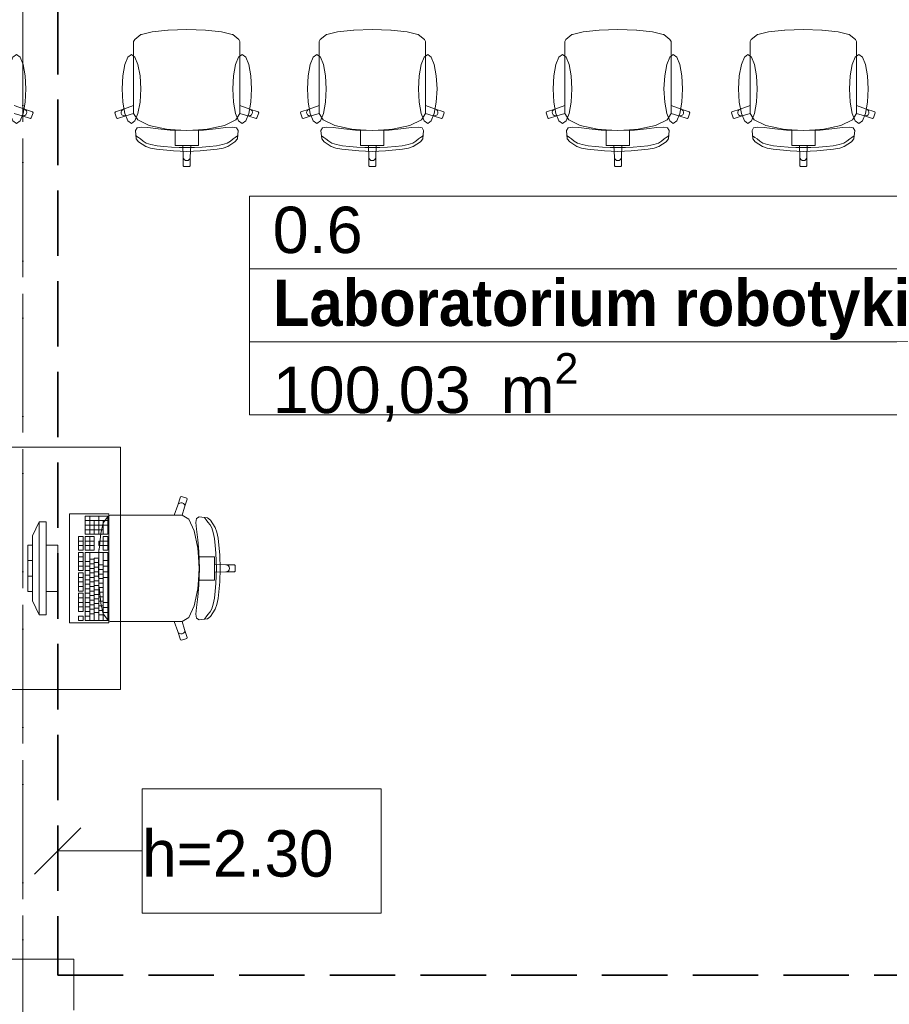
# Model space of a CAD drawing. Header units: millimetres. Extents: x -34676 to 172266, y 39940 to 476087.
# Tile 105 of 256: x 28844 to 32595, y 284548 to 288794. Entities that reach past the tile are written whole.
import ezdxf

# ---------------------------------------------------------------- set-up
doc = ezdxf.new("R2010")
doc.units = ezdxf.units.MM
doc.header["$MEASUREMENT"] = 0
doc.linetypes.add('Krawędzie ukryte', pattern=[3.912222, 2.822222, -1.09])
doc.linetypes.add('Kropki i Kreski', pattern=[6.702778, 3.527778, -1.763889, 0, -1.411111])
for name, color, linetype in [('#podkład', 252, 'Continuous'), ('- strefy pomieszczeń', 7, 'Continuous'), ('Konstrukcja - Belki', 7, 'Continuous'), ('Konstrukcja - Siatka mod', 7, 'Continuous'), ('Konstrukcja - Słupy', 7, 'Continuous'), ('Opisy - Etykiety', 7, 'Continuous'), ('Wnętrze - Umeblowanie', 7, 'Continuous')]:
    doc.layers.add(name, color=color, linetype=linetype)
doc.styles.add('STYL_AUTOMATYCZNY_1', font='arial.ttf')
doc.styles.add('STYL_AUTOMATYCZNY_2', font='arial.ttf')
doc.styles.add('STYL_AUTOMATYCZNY_5', font='arial.ttf')

# ---------------------------------------------------------------- blocks, each defined once
blk = doc.blocks.new('UHYGFFFF')
at = {"layer": '- strefy pomieszczeń', "color": 252, "linetype": 'Continuous', "lineweight": 13, "ltscale": 100}
for p, q in [((29444.5, 394172.9), (32570.4, 394172.9)), ((29444.5, 393858.7), (29444.5, 394172.9)), ((32570.4, 393858.7), (29444.5, 393858.7)), ((29444.5, 393858.7), (32570.4, 393858.7)), ((29444.5, 393544.4), (29444.5, 393858.7)), ((32570.4, 393544.4), (29444.5, 393544.4)), ((29444.5, 393544.4), (32570.4, 393544.4)), ((29444.5, 393230.1), (29444.5, 393544.4)), ((32570.4, 393230.1), (29444.5, 393230.1))]:
    blk.add_line(p, q, dxfattribs=at)
at = {"layer": 'Konstrukcja - Belki', "color": 252, "linetype": 'Kropki i Kreski', "lineweight": 13, "ltscale": 100}
blk.add_line((28467.6, 395762.6), (28467.6, 388592.6), dxfattribs=at)
at = {"layer": 'Konstrukcja - Belki', "color": 252, "linetype": 'Krawędzie ukryte', "lineweight": 35, "ltscale": 100}
for p, q in [((28617.6, 395762.6), (28617.6, 390812.6)), ((28617.6, 390812.6), (34297.6, 390812.6))]:
    blk.add_line(p, q, dxfattribs=at)
at = {"layer": 'Konstrukcja - Siatka mod', "color": 252, "linetype": 'Kropki i Kreski', "lineweight": 13, "ltscale": 100}
blk.add_line((28467.6, 398868.6), (28467.6, 381903.8), dxfattribs=at)
at = {"layer": 'Konstrukcja - Słupy', "color": 252, "linetype": 'Continuous', "lineweight": 13, "ltscale": 100}
blk.add_line((28467.6, 390742.6), (28467.6, 390962.6), dxfattribs=at)
at = {"layer": 'Konstrukcja - Słupy', "color": 252, "linetype": 'Continuous', "lineweight": 13, "ltscale": 100, "flags": 128}
blk.add_lwpolyline([(28687.6, 390662.6), (28687.6, 390882.6), (28247.6, 390882.6), (28247.6, 390662.6)], dxfattribs=at)
at = {"layer": 'Opisy - Etykiety', "color": 252, "linetype": 'Continuous', "lineweight": 20, "ltscale": 100}
for p, q in [((30013.1, 391617), (28981.7, 391617)), ((28981.7, 391617), (28981.7, 391080.5)), ((30013.1, 391080.5), (30013.1, 391617)), ((28717.6, 391448.8), (28517.6, 391248.8)), ((28617.6, 391348.8), (28981.7, 391348.8)), ((28981.7, 391080.5), (30013.1, 391080.5))]:
    blk.add_line(p, q, dxfattribs=at)
at = {"layer": 'Wnętrze - Umeblowanie', "color": 252, "linetype": 'Continuous', "lineweight": 13, "ltscale": 100}
for p, q in [((29024.3, 394881.1), (28978.4, 394870.4)), ((29093.1, 394888.3), (29024.3, 394881.1)), ((29094.1, 394888.4), (29093.1, 394888.3)), ((29174.2, 394890.8), (29094.1, 394888.4)), ((29174.2, 394890.8), (29254.2, 394888.4)), ((29254.2, 394888.4), (29255.3, 394888.3)), ((29255.3, 394888.3), (29324, 394881.1)), ((29324, 394881.1), (29370, 394870.4)), ((29824.3, 394881.1), (29778.4, 394870.4)), ((29893.1, 394888.3), (29824.3, 394881.1)), ((29894.1, 394888.4), (29893.1, 394888.3)), ((29974.2, 394890.8), (29894.1, 394888.4)), ((29974.2, 394890.8), (30054.2, 394888.4)), ((30054.2, 394888.4), (30055.3, 394888.3)), ((30055.3, 394888.3), (30124, 394881.1)), ((30124, 394881.1), (30170, 394870.4)), ((30883.7, 394881.1), (30837.7, 394870.4)), ((30952.4, 394888.3), (30883.7, 394881.1)), ((30953.5, 394888.4), (30952.4, 394888.3)), ((31033.5, 394890.8), (30953.5, 394888.4)), ((31033.5, 394890.8), (31113.6, 394888.4)), ((31113.6, 394888.4), (31114.6, 394888.3)), ((31114.6, 394888.3), (31183.4, 394881.1)), ((31183.4, 394881.1), (31229.3, 394870.4)), ((31683.7, 394881.1), (31637.7, 394870.4)), ((31752.4, 394888.3), (31683.7, 394881.1)), ((31753.5, 394888.4), (31752.4, 394888.3)), ((31833.5, 394890.8), (31753.5, 394888.4)), ((31833.5, 394890.8), (31913.6, 394888.4)), ((31913.6, 394888.4), (31914.6, 394888.3)), ((31914.6, 394888.3), (31983.4, 394881.1)), ((31983.4, 394881.1), (32029.3, 394870.4)), ((28949.5, 394848.4), (28944.9, 394839.8)), ((28944.9, 394839.8), (28944.9, 394808.7)), ((28976.3, 394869.5), (28949.5, 394848.4)), ((28978.4, 394870.4), (28976.3, 394869.5)), ((29370, 394870.4), (29372.1, 394869.5)), ((29372.1, 394869.5), (29398.9, 394848.4)), ((29398.9, 394848.4), (29403.5, 394839.8)), ((29403.5, 394839.8), (29403.5, 394808.7)), ((29749.5, 394848.4), (29744.9, 394839.8)), ((29744.9, 394839.8), (29744.9, 394808.7)), ((29776.3, 394869.5), (29749.5, 394848.4)), ((29778.4, 394870.4), (29776.3, 394869.5)), ((30170, 394870.4), (30172.1, 394869.5)), ((30172.1, 394869.5), (30198.9, 394848.4)), ((30198.9, 394848.4), (30203.5, 394839.8)), ((30203.5, 394839.8), (30203.5, 394808.7)), ((30808.8, 394848.4), (30804.3, 394839.8)), ((30804.3, 394839.8), (30804.3, 394808.7)), ((30835.6, 394869.5), (30808.8, 394848.4)), ((30837.7, 394870.4), (30835.6, 394869.5)), ((31229.3, 394870.4), (31231.5, 394869.5)), ((31231.5, 394869.5), (31258.3, 394848.4)), ((31258.3, 394848.4), (31262.8, 394839.8)), ((31262.8, 394839.8), (31262.8, 394808.7)), ((31608.8, 394848.4), (31604.3, 394839.8)), ((31604.3, 394839.8), (31604.3, 394808.7)), ((31635.6, 394869.5), (31608.8, 394848.4)), ((31637.7, 394870.4), (31635.6, 394869.5)), ((32029.3, 394870.4), (32031.5, 394869.5)), ((32031.5, 394869.5), (32058.3, 394848.4)), ((32058.3, 394848.4), (32062.8, 394839.8)), ((32062.8, 394839.8), (32062.8, 394808.7)), ((28944.9, 394808.7), (28944.9, 394772.7)), ((29403.5, 394808.7), (29403.5, 394772.7)), ((29744.9, 394808.7), (29744.9, 394772.7)), ((30203.5, 394808.7), (30203.5, 394772.7)), ((30804.3, 394808.7), (30804.3, 394772.7)), ((31262.8, 394808.7), (31262.8, 394772.7)), ((31604.3, 394808.7), (31604.3, 394772.7)), ((32062.8, 394808.7), (32062.8, 394772.7)), ((28944.9, 394772.7), (28944.9, 394563.6)), ((29403.5, 394772.7), (29403.5, 394563.6)), ((29744.9, 394772.7), (29744.9, 394563.6)), ((30203.5, 394772.7), (30203.5, 394563.6)), ((30804.3, 394772.7), (30804.3, 394563.6)), ((31262.8, 394772.7), (31262.8, 394563.6)), ((31604.3, 394772.7), (31604.3, 394563.6)), ((32062.8, 394772.7), (32062.8, 394563.6)), ((28430.3, 394563.6), (28473.7, 394547.9)), ((28473.7, 394547.9), (28478.8, 394545)), ((28473.7, 394547.9), (28509.1, 394536.5)), ((28478.8, 394545), (28482.4, 394540.4)), ((28482.4, 394540.4), (28484, 394534.8)), ((28901.5, 394547.9), (28866.1, 394536.5)), ((28892.7, 394540.4), (28891.1, 394534.8)), ((28896.4, 394545), (28892.7, 394540.4)), ((28901.5, 394547.9), (28896.4, 394545)), ((28944.9, 394563.6), (28901.5, 394547.9)), ((28944.9, 394529.3), (28944.9, 394563.6)), ((29403.5, 394529.3), (29403.5, 394563.6)), ((29403.5, 394563.6), (29446.8, 394547.9)), ((29446.8, 394547.9), (29452, 394545)), ((29446.8, 394547.9), (29482.2, 394536.5)), ((29452, 394545), (29455.6, 394540.4)), ((29455.6, 394540.4), (29457.2, 394534.8)), ((29701.5, 394547.9), (29666.1, 394536.5)), ((29692.7, 394540.4), (29691.1, 394534.8)), ((29696.4, 394545), (29692.7, 394540.4)), ((29701.5, 394547.9), (29696.4, 394545)), ((29744.9, 394563.6), (29701.5, 394547.9)), ((29744.9, 394529.3), (29744.9, 394563.6)), ((30203.5, 394529.3), (30203.5, 394563.6)), ((30203.5, 394563.6), (30246.8, 394547.9)), ((30246.8, 394547.9), (30252, 394545)), ((30246.8, 394547.9), (30282.2, 394536.5)), ((30252, 394545), (30255.6, 394540.4)), ((30255.6, 394540.4), (30257.2, 394534.8)), ((30760.9, 394547.9), (30725.5, 394536.5)), ((30752.1, 394540.4), (30750.5, 394534.8)), ((30755.7, 394545), (30752.1, 394540.4)), ((30760.9, 394547.9), (30755.7, 394545)), ((30804.3, 394563.6), (30760.9, 394547.9)), ((30804.3, 394529.3), (30804.3, 394563.6)), ((31262.8, 394529.3), (31262.8, 394563.6)), ((31262.8, 394563.6), (31306.2, 394547.9)), ((31306.2, 394547.9), (31311.3, 394545)), ((31306.2, 394547.9), (31341.6, 394536.5)), ((31311.3, 394545), (31315, 394540.4)), ((31315, 394540.4), (31316.6, 394534.8)), ((31560.9, 394547.9), (31525.5, 394536.5)), ((31552.1, 394540.4), (31550.5, 394534.8)), ((31555.7, 394545), (31552.1, 394540.4)), ((31560.9, 394547.9), (31555.7, 394545)), ((31604.3, 394563.6), (31560.9, 394547.9)), ((31604.3, 394529.3), (31604.3, 394563.6)), ((32062.8, 394529.3), (32062.8, 394563.6)), ((32062.8, 394563.6), (32106.2, 394547.9)), ((32106.2, 394547.9), (32111.3, 394545)), ((32106.2, 394547.9), (32141.6, 394536.5)), ((32111.3, 394545), (32115, 394540.4)), ((32115, 394540.4), (32116.6, 394534.8)), ((28464.3, 394519.4), (28430.2, 394529.1)), ((28470.2, 394518.7), (28464.3, 394519.4)), ((28499.7, 394508), (28464.3, 394519.4)), ((28475.8, 394520.3), (28470.2, 394518.7)), ((28480.5, 394523.9), (28475.8, 394520.3)), ((28483.3, 394529), (28480.5, 394523.9)), ((28484, 394534.8), (28483.3, 394529)), ((28503.5, 394509.9), (28499.7, 394508)), ((28511, 394532.7), (28503.5, 394509.9)), ((28509.1, 394536.5), (28511, 394532.7)), ((28866.1, 394536.5), (28864.2, 394532.7)), ((28864.2, 394532.7), (28871.6, 394509.9)), ((28871.6, 394509.9), (28875.4, 394508)), ((28875.4, 394508), (28910.9, 394519.4)), ((28891.1, 394534.8), (28891.8, 394529)), ((28891.8, 394529), (28894.7, 394523.9)), ((28894.7, 394523.9), (28899.3, 394520.3)), ((28899.3, 394520.3), (28905, 394518.7)), ((28905, 394518.7), (28910.9, 394519.4)), ((28910.9, 394519.4), (28945, 394529.1)), ((28944.9, 394529.3), (28945, 394529.1)), ((28945, 394529.1), (28962.4, 394501.3)), ((28962.4, 394501.3), (29012.1, 394477.5)), ((29386, 394501.3), (29336.3, 394477.5)), ((29403.3, 394529.1), (29386, 394501.3)), ((29403.5, 394529.3), (29403.3, 394529.1)), ((29437.5, 394519.4), (29403.3, 394529.1)), ((29443.4, 394518.7), (29437.5, 394519.4)), ((29472.9, 394508), (29437.5, 394519.4)), ((29449, 394520.3), (29443.4, 394518.7)), ((29453.6, 394523.9), (29449, 394520.3)), ((29456.5, 394529), (29453.6, 394523.9)), ((29457.2, 394534.8), (29456.5, 394529)), ((29476.7, 394509.9), (29472.9, 394508)), ((29484.2, 394532.7), (29476.7, 394509.9)), ((29482.2, 394536.5), (29484.2, 394532.7)), ((29666.1, 394536.5), (29664.2, 394532.7)), ((29664.2, 394532.7), (29671.6, 394509.9)), ((29671.6, 394509.9), (29675.4, 394508)), ((29675.4, 394508), (29710.9, 394519.4)), ((29691.1, 394534.8), (29691.8, 394529)), ((29691.8, 394529), (29694.7, 394523.9)), ((29694.7, 394523.9), (29699.3, 394520.3)), ((29699.3, 394520.3), (29705, 394518.7)), ((29705, 394518.7), (29710.9, 394519.4)), ((29710.9, 394519.4), (29745, 394529.1)), ((29744.9, 394529.3), (29745, 394529.1)), ((29745, 394529.1), (29762.4, 394501.3)), ((29762.4, 394501.3), (29812.1, 394477.5)), ((30186, 394501.3), (30136.3, 394477.5)), ((30203.3, 394529.1), (30186, 394501.3)), ((30203.5, 394529.3), (30203.3, 394529.1)), ((30237.5, 394519.4), (30203.3, 394529.1)), ((30243.4, 394518.7), (30237.5, 394519.4)), ((30272.9, 394508), (30237.5, 394519.4)), ((30249, 394520.3), (30243.4, 394518.7)), ((30253.6, 394523.9), (30249, 394520.3)), ((30256.5, 394529), (30253.6, 394523.9)), ((30257.2, 394534.8), (30256.5, 394529)), ((30276.7, 394509.9), (30272.9, 394508)), ((30284.2, 394532.7), (30276.7, 394509.9)), ((30282.2, 394536.5), (30284.2, 394532.7)), ((30725.5, 394536.5), (30723.5, 394532.7)), ((30723.5, 394532.7), (30731, 394509.9)), ((30731, 394509.9), (30734.8, 394508)), ((30734.8, 394508), (30770.2, 394519.4)), ((30750.5, 394534.8), (30751.2, 394529)), ((30751.2, 394529), (30754.1, 394523.9)), ((30754.1, 394523.9), (30758.7, 394520.3)), ((30758.7, 394520.3), (30764.4, 394518.7)), ((30764.4, 394518.7), (30770.2, 394519.4)), ((30770.2, 394519.4), (30804.4, 394529.1)), ((30804.3, 394529.3), (30804.4, 394529.1)), ((30804.4, 394529.1), (30821.7, 394501.3)), ((30821.7, 394501.3), (30871.4, 394477.5)), ((31245.4, 394501.3), (31195.7, 394477.5)), ((31262.7, 394529.1), (31245.4, 394501.3)), ((31262.8, 394529.3), (31262.7, 394529.1)), ((31296.9, 394519.4), (31262.7, 394529.1)), ((31302.7, 394518.7), (31296.9, 394519.4)), ((31332.3, 394508), (31296.9, 394519.4)), ((31308.4, 394520.3), (31302.7, 394518.7)), ((31313, 394523.9), (31308.4, 394520.3)), ((31315.9, 394529), (31313, 394523.9)), ((31316.6, 394534.8), (31315.9, 394529)), ((31336.1, 394509.9), (31332.3, 394508)), ((31343.5, 394532.7), (31336.1, 394509.9)), ((31341.6, 394536.5), (31343.5, 394532.7)), ((31525.5, 394536.5), (31523.5, 394532.7)), ((31523.5, 394532.7), (31531, 394509.9)), ((31531, 394509.9), (31534.8, 394508)), ((31534.8, 394508), (31570.2, 394519.4)), ((31550.5, 394534.8), (31551.2, 394529)), ((31551.2, 394529), (31554.1, 394523.9)), ((31554.1, 394523.9), (31558.7, 394520.3)), ((31558.7, 394520.3), (31564.4, 394518.7)), ((31564.4, 394518.7), (31570.2, 394519.4)), ((31570.2, 394519.4), (31604.4, 394529.1)), ((31604.3, 394529.3), (31604.4, 394529.1)), ((31604.4, 394529.1), (31621.7, 394501.3)), ((31621.7, 394501.3), (31671.4, 394477.5)), ((32045.4, 394501.3), (31995.7, 394477.5)), ((32062.7, 394529.1), (32045.4, 394501.3)), ((32062.8, 394529.3), (32062.7, 394529.1)), ((32096.9, 394519.4), (32062.7, 394529.1)), ((32102.7, 394518.7), (32096.9, 394519.4)), ((32132.3, 394508), (32096.9, 394519.4)), ((32108.4, 394520.3), (32102.7, 394518.7)), ((32113, 394523.9), (32108.4, 394520.3)), ((32115.9, 394529), (32113, 394523.9)), ((32116.6, 394534.8), (32115.9, 394529)), ((32136.1, 394509.9), (32132.3, 394508)), ((32143.5, 394532.7), (32136.1, 394509.9)), ((32141.6, 394536.5), (32143.5, 394532.7)), ((28959.5, 394467.7), (28952.8, 394456.2)), ((28952.8, 394456.2), (28956.1, 394420.1)), ((28976.7, 394470.8), (28959.5, 394467.7)), ((29005.6, 394468.2), (28976.7, 394470.8)), ((29051, 394462.3), (29005.6, 394468.2)), ((29012.1, 394477.5), (29086.4, 394461.6)), ((29101.9, 394457.7), (29051, 394462.3)), ((29086.4, 394461.6), (29123.9, 394459.2)), ((29174.2, 394455.3), (29101.9, 394457.7)), ((29123.9, 394459.2), (29174.2, 394456)), ((29123.9, 394459.2), (29123.9, 394420.5)), ((29224.5, 394459.2), (29174.2, 394456)), ((29174.2, 394455.3), (29246.5, 394457.7)), ((29261.9, 394461.6), (29224.5, 394459.2)), ((29224.5, 394459.2), (29224.5, 394420.5)), ((29246.5, 394457.7), (29297.4, 394462.3)), ((29336.3, 394477.5), (29261.9, 394461.6)), ((29297.4, 394462.3), (29342.7, 394468.2)), ((29342.7, 394468.2), (29371.6, 394470.8)), ((29371.6, 394470.8), (29388.9, 394467.7)), ((29388.9, 394467.7), (29395.6, 394456.2)), ((29395.6, 394456.2), (29392.3, 394420.1)), ((29759.5, 394467.7), (29752.8, 394456.2)), ((29752.8, 394456.2), (29756.1, 394420.1)), ((29776.7, 394470.8), (29759.5, 394467.7)), ((29805.6, 394468.2), (29776.7, 394470.8)), ((29851, 394462.3), (29805.6, 394468.2)), ((29812.1, 394477.5), (29886.4, 394461.6)), ((29901.9, 394457.7), (29851, 394462.3)), ((29886.4, 394461.6), (29923.9, 394459.2)), ((29974.2, 394455.3), (29901.9, 394457.7)), ((29923.9, 394459.2), (29974.2, 394456)), ((29923.9, 394459.2), (29923.9, 394420.5)), ((30024.5, 394459.2), (29974.2, 394456)), ((29974.2, 394455.3), (30046.5, 394457.7)), ((30061.9, 394461.6), (30024.5, 394459.2)), ((30024.5, 394459.2), (30024.5, 394420.5)), ((30046.5, 394457.7), (30097.4, 394462.3)), ((30136.3, 394477.5), (30061.9, 394461.6)), ((30097.4, 394462.3), (30142.7, 394468.2)), ((30142.7, 394468.2), (30171.6, 394470.8)), ((30171.6, 394470.8), (30188.9, 394467.7)), ((30188.9, 394467.7), (30195.6, 394456.2)), ((30195.6, 394456.2), (30192.3, 394420.1)), ((30818.9, 394467.7), (30812.1, 394456.2)), ((30812.1, 394456.2), (30815.4, 394420.1)), ((30836.1, 394470.8), (30818.9, 394467.7)), ((30865, 394468.2), (30836.1, 394470.8)), ((30910.3, 394462.3), (30865, 394468.2)), ((30871.4, 394477.5), (30945.8, 394461.6)), ((30961.2, 394457.7), (30910.3, 394462.3)), ((30945.8, 394461.6), (30983.2, 394459.2)), ((31033.5, 394455.3), (30961.2, 394457.7)), ((30983.2, 394459.2), (31033.5, 394456)), ((30983.2, 394459.2), (30983.2, 394420.5)), ((31083.9, 394459.2), (31033.5, 394456)), ((31033.5, 394455.3), (31105.8, 394457.7)), ((31121.3, 394461.6), (31083.9, 394459.2)), ((31083.9, 394459.2), (31083.9, 394420.5)), ((31105.8, 394457.7), (31156.8, 394462.3)), ((31195.7, 394477.5), (31121.3, 394461.6)), ((31156.8, 394462.3), (31202.1, 394468.2)), ((31202.1, 394468.2), (31231, 394470.8)), ((31231, 394470.8), (31248.2, 394467.7)), ((31248.2, 394467.7), (31254.9, 394456.2)), ((31254.9, 394456.2), (31251.6, 394420.1)), ((31618.9, 394467.7), (31612.1, 394456.2)), ((31612.1, 394456.2), (31615.4, 394420.1)), ((31636.1, 394470.8), (31618.9, 394467.7)), ((31665, 394468.2), (31636.1, 394470.8)), ((31710.3, 394462.3), (31665, 394468.2)), ((31671.4, 394477.5), (31745.8, 394461.6)), ((31761.2, 394457.7), (31710.3, 394462.3)), ((31745.8, 394461.6), (31783.2, 394459.2)), ((31833.5, 394455.3), (31761.2, 394457.7)), ((31783.2, 394459.2), (31833.5, 394456)), ((31783.2, 394459.2), (31783.2, 394420.5)), ((31883.9, 394459.2), (31833.5, 394456)), ((31833.5, 394455.3), (31905.8, 394457.7)), ((31921.3, 394461.6), (31883.9, 394459.2)), ((31883.9, 394459.2), (31883.9, 394420.5)), ((31905.8, 394457.7), (31956.8, 394462.3)), ((31995.7, 394477.5), (31921.3, 394461.6)), ((31956.8, 394462.3), (32002.1, 394468.2)), ((32002.1, 394468.2), (32031, 394470.8)), ((32031, 394470.8), (32048.2, 394467.7)), ((32048.2, 394467.7), (32054.9, 394456.2)), ((32054.9, 394456.2), (32051.6, 394420.1)), ((28959.2, 394430.6), (28955.4, 394433.2)), ((28956.1, 394420.1), (28966.6, 394406.9)), ((28965.4, 394425.5), (28959.2, 394430.6)), ((28974.5, 394419.3), (28965.4, 394425.5)), ((28986.2, 394409.3), (28974.5, 394419.3)), ((29123.9, 394420.5), (29123.9, 394390.6)), ((29224.5, 394420.5), (29224.5, 394390.6)), ((29362.2, 394409.3), (29373.9, 394419.3)), ((29373.9, 394419.3), (29382.9, 394425.5)), ((29392.3, 394420.1), (29381.7, 394406.9)), ((29382.9, 394425.5), (29389.2, 394430.6)), ((29389.2, 394430.6), (29392.9, 394433.2)), ((29759.2, 394430.6), (29755.4, 394433.2)), ((29756.1, 394420.1), (29766.6, 394406.9)), ((29765.4, 394425.5), (29759.2, 394430.6)), ((29774.5, 394419.3), (29765.4, 394425.5)), ((29786.2, 394409.3), (29774.5, 394419.3)), ((29923.9, 394420.5), (29923.9, 394390.6)), ((30024.5, 394420.5), (30024.5, 394390.6)), ((30162.2, 394409.3), (30173.9, 394419.3)), ((30173.9, 394419.3), (30182.9, 394425.5)), ((30192.3, 394420.1), (30181.7, 394406.9)), ((30182.9, 394425.5), (30189.2, 394430.6)), ((30189.2, 394430.6), (30192.9, 394433.2)), ((30818.5, 394430.6), (30814.8, 394433.2)), ((30815.4, 394420.1), (30826, 394406.9)), ((30824.8, 394425.5), (30818.5, 394430.6)), ((30833.8, 394419.3), (30824.8, 394425.5)), ((30845.5, 394409.3), (30833.8, 394419.3)), ((30983.2, 394420.5), (30983.2, 394390.6)), ((31083.9, 394420.5), (31083.9, 394390.6)), ((31221.6, 394409.3), (31233.3, 394419.3)), ((31233.3, 394419.3), (31242.3, 394425.5)), ((31251.6, 394420.1), (31241.1, 394406.9)), ((31242.3, 394425.5), (31248.6, 394430.6)), ((31248.6, 394430.6), (31252.3, 394433.2)), ((31618.5, 394430.6), (31614.8, 394433.2)), ((31615.4, 394420.1), (31626, 394406.9)), ((31624.8, 394425.5), (31618.5, 394430.6)), ((31633.8, 394419.3), (31624.8, 394425.5)), ((31645.5, 394409.3), (31633.8, 394419.3)), ((31783.2, 394420.5), (31783.2, 394390.6)), ((31883.9, 394420.5), (31883.9, 394390.6)), ((32021.6, 394409.3), (32033.3, 394419.3)), ((32033.3, 394419.3), (32042.3, 394425.5)), ((32051.6, 394420.1), (32041.1, 394406.9)), ((32042.3, 394425.5), (32048.6, 394430.6)), ((32048.6, 394430.6), (32052.3, 394433.2)), ((28966.6, 394406.9), (28997.6, 394386.8)), ((28999.4, 394401.6), (28986.2, 394409.3)), ((28997.6, 394386.8), (29017.6, 394379.6)), ((29019.7, 394395.3), (28999.4, 394401.6)), ((29017.6, 394379.6), (29043.5, 394374.8)), ((29045.7, 394390.4), (29019.7, 394395.3)), ((29043.5, 394374.8), (29116.7, 394367.8)), ((29075.6, 394386.7), (29045.7, 394390.4)), ((29108.1, 394384.1), (29075.6, 394386.7)), ((29141.5, 394382.7), (29108.1, 394384.1)), ((29123.9, 394390.6), (29157.3, 394390.6)), ((29174.2, 394382.2), (29141.5, 394382.7)), ((29157.3, 394390.6), (29174.2, 394390.6)), ((29157.3, 394390.6), (29159.1, 394340.7)), ((29191.1, 394390.6), (29174.2, 394390.6)), ((29174.2, 394382.2), (29206.9, 394382.7)), ((29191.1, 394390.6), (29189.3, 394340.7)), ((29224.5, 394390.6), (29191.1, 394390.6)), ((29206.9, 394382.7), (29240.3, 394384.1)), ((29304.9, 394374.8), (29231.7, 394367.8)), ((29240.3, 394384.1), (29272.7, 394386.7)), ((29272.7, 394386.7), (29302.7, 394390.4)), ((29302.7, 394390.4), (29328.7, 394395.3)), ((29330.8, 394379.6), (29304.9, 394374.8)), ((29328.7, 394395.3), (29349, 394401.6)), ((29350.7, 394386.8), (29330.8, 394379.6)), ((29349, 394401.6), (29362.2, 394409.3)), ((29381.7, 394406.9), (29350.7, 394386.8)), ((29766.6, 394406.9), (29797.6, 394386.8)), ((29799.4, 394401.6), (29786.2, 394409.3)), ((29797.6, 394386.8), (29817.6, 394379.6)), ((29819.7, 394395.3), (29799.4, 394401.6)), ((29817.6, 394379.6), (29843.5, 394374.8)), ((29845.7, 394390.4), (29819.7, 394395.3)), ((29843.5, 394374.8), (29916.7, 394367.8)), ((29875.6, 394386.7), (29845.7, 394390.4)), ((29908.1, 394384.1), (29875.6, 394386.7)), ((29941.5, 394382.7), (29908.1, 394384.1)), ((29923.9, 394390.6), (29957.3, 394390.6)), ((29974.2, 394382.2), (29941.5, 394382.7)), ((29957.3, 394390.6), (29974.2, 394390.6)), ((29957.3, 394390.6), (29959.1, 394340.7)), ((29991.1, 394390.6), (29974.2, 394390.6)), ((29974.2, 394382.2), (30006.9, 394382.7)), ((29991.1, 394390.6), (29989.3, 394340.7)), ((30024.5, 394390.6), (29991.1, 394390.6)), ((30006.9, 394382.7), (30040.3, 394384.1)), ((30104.9, 394374.8), (30031.7, 394367.8)), ((30040.3, 394384.1), (30072.7, 394386.7)), ((30072.7, 394386.7), (30102.7, 394390.4)), ((30102.7, 394390.4), (30128.7, 394395.3)), ((30130.8, 394379.6), (30104.9, 394374.8)), ((30128.7, 394395.3), (30149, 394401.6)), ((30150.7, 394386.8), (30130.8, 394379.6)), ((30149, 394401.6), (30162.2, 394409.3)), ((30181.7, 394406.9), (30150.7, 394386.8)), ((30826, 394406.9), (30857, 394386.8)), ((30858.7, 394401.6), (30845.5, 394409.3)), ((30857, 394386.8), (30877, 394379.6)), ((30879.1, 394395.3), (30858.7, 394401.6)), ((30877, 394379.6), (30902.8, 394374.8)), ((30905, 394390.4), (30879.1, 394395.3)), ((30902.8, 394374.8), (30976, 394367.8)), ((30935, 394386.7), (30905, 394390.4)), ((30967.4, 394384.1), (30935, 394386.7)), ((31000.8, 394382.7), (30967.4, 394384.1)), ((30983.2, 394390.6), (31016.6, 394390.6)), ((31033.5, 394382.2), (31000.8, 394382.7)), ((31016.6, 394390.6), (31033.5, 394390.6)), ((31016.6, 394390.6), (31018.4, 394340.7)), ((31050.4, 394390.6), (31033.5, 394390.6)), ((31033.5, 394382.2), (31066.3, 394382.7)), ((31050.4, 394390.6), (31048.6, 394340.7)), ((31083.9, 394390.6), (31050.4, 394390.6)), ((31066.3, 394382.7), (31099.6, 394384.1)), ((31164.2, 394374.8), (31091, 394367.8)), ((31099.6, 394384.1), (31132.1, 394386.7)), ((31132.1, 394386.7), (31162.1, 394390.4)), ((31162.1, 394390.4), (31188, 394395.3)), ((31190.1, 394379.6), (31164.2, 394374.8)), ((31188, 394395.3), (31208.4, 394401.6)), ((31210.1, 394386.8), (31190.1, 394379.6)), ((31208.4, 394401.6), (31221.6, 394409.3)), ((31241.1, 394406.9), (31210.1, 394386.8)), ((31626, 394406.9), (31657, 394386.8)), ((31658.7, 394401.6), (31645.5, 394409.3)), ((31657, 394386.8), (31677, 394379.6)), ((31679.1, 394395.3), (31658.7, 394401.6)), ((31677, 394379.6), (31702.8, 394374.8)), ((31705, 394390.4), (31679.1, 394395.3)), ((31702.8, 394374.8), (31776, 394367.8)), ((31735, 394386.7), (31705, 394390.4)), ((31767.4, 394384.1), (31735, 394386.7)), ((31800.8, 394382.7), (31767.4, 394384.1)), ((31783.2, 394390.6), (31816.6, 394390.6)), ((31833.5, 394382.2), (31800.8, 394382.7)), ((31816.6, 394390.6), (31833.5, 394390.6)), ((31816.6, 394390.6), (31818.4, 394340.7)), ((31850.4, 394390.6), (31833.5, 394390.6)), ((31833.5, 394382.2), (31866.3, 394382.7)), ((31850.4, 394390.6), (31848.6, 394340.7)), ((31883.9, 394390.6), (31850.4, 394390.6)), ((31866.3, 394382.7), (31899.6, 394384.1)), ((31964.2, 394374.8), (31891, 394367.8)), ((31899.6, 394384.1), (31932.1, 394386.7)), ((31932.1, 394386.7), (31962.1, 394390.4)), ((31962.1, 394390.4), (31988, 394395.3)), ((31990.1, 394379.6), (31964.2, 394374.8)), ((31988, 394395.3), (32008.4, 394401.6)), ((32010.1, 394386.8), (31990.1, 394379.6)), ((32008.4, 394401.6), (32021.6, 394409.3)), ((32041.1, 394406.9), (32010.1, 394386.8)), ((29116.7, 394367.8), (29174.2, 394365.6)), ((29159.1, 394340.7), (29160.2, 394335)), ((29159.1, 394340.7), (29159.1, 394303.8)), ((29160.2, 394335), (29163.5, 394330.1)), ((29163.5, 394330.1), (29168.4, 394326.9)), ((29168.4, 394326.9), (29174.2, 394325.8)), ((29231.7, 394367.8), (29174.2, 394365.6)), ((29180, 394326.9), (29174.2, 394325.8)), ((29184.9, 394330.1), (29180, 394326.9)), ((29188.1, 394335), (29184.9, 394330.1)), ((29189.3, 394340.7), (29188.1, 394335)), ((29189.3, 394340.7), (29189.3, 394303.8)), ((29916.7, 394367.8), (29974.2, 394365.6)), ((29959.1, 394340.7), (29960.2, 394335)), ((29959.1, 394340.7), (29959.1, 394303.8)), ((29960.2, 394335), (29963.5, 394330.1)), ((29963.5, 394330.1), (29968.4, 394326.9)), ((29968.4, 394326.9), (29974.2, 394325.8)), ((30031.7, 394367.8), (29974.2, 394365.6)), ((29980, 394326.9), (29974.2, 394325.8)), ((29984.9, 394330.1), (29980, 394326.9)), ((29988.1, 394335), (29984.9, 394330.1)), ((29989.3, 394340.7), (29988.1, 394335)), ((29989.3, 394340.7), (29989.3, 394303.8)), ((30976, 394367.8), (31033.5, 394365.6)), ((31018.4, 394340.7), (31019.6, 394335)), ((31018.4, 394340.7), (31018.4, 394303.8)), ((31019.6, 394335), (31022.9, 394330.1)), ((31022.9, 394330.1), (31027.8, 394326.9)), ((31027.8, 394326.9), (31033.5, 394325.8)), ((31091, 394367.8), (31033.5, 394365.6)), ((31039.3, 394326.9), (31033.5, 394325.8)), ((31044.2, 394330.1), (31039.3, 394326.9)), ((31047.5, 394335), (31044.2, 394330.1)), ((31048.6, 394340.7), (31047.5, 394335)), ((31048.6, 394340.7), (31048.6, 394303.8)), ((31776, 394367.8), (31833.5, 394365.6)), ((31818.4, 394340.7), (31819.6, 394335)), ((31818.4, 394340.7), (31818.4, 394303.8)), ((31819.6, 394335), (31822.9, 394330.1)), ((31822.9, 394330.1), (31827.8, 394326.9)), ((31827.8, 394326.9), (31833.5, 394325.8)), ((31891, 394367.8), (31833.5, 394365.6)), ((31839.3, 394326.9), (31833.5, 394325.8)), ((31844.2, 394330.1), (31839.3, 394326.9)), ((31847.5, 394335), (31844.2, 394330.1)), ((31848.6, 394340.7), (31847.5, 394335)), ((31848.6, 394340.7), (31848.6, 394303.8)), ((29159.1, 394303.8), (29162.1, 394300.8)), ((29162.1, 394300.8), (29174.2, 394300.8)), ((29186.3, 394300.8), (29174.2, 394300.8)), ((29189.3, 394303.8), (29186.3, 394300.8)), ((29959.1, 394303.8), (29962.1, 394300.8)), ((29962.1, 394300.8), (29974.2, 394300.8)), ((29986.3, 394300.8), (29974.2, 394300.8)), ((29989.3, 394303.8), (29986.3, 394300.8)), ((31018.4, 394303.8), (31021.5, 394300.8)), ((31021.5, 394300.8), (31033.5, 394300.8)), ((31045.6, 394300.8), (31033.5, 394300.8)), ((31048.6, 394303.8), (31045.6, 394300.8)), ((31818.4, 394303.8), (31821.5, 394300.8)), ((31821.5, 394300.8), (31833.5, 394300.8)), ((31845.6, 394300.8), (31833.5, 394300.8)), ((31848.6, 394303.8), (31845.6, 394300.8)), ((29120.3, 392797), (29136, 392840.3)), ((29136, 392840.3), (29147.4, 392875.7)), ((29136, 392840.3), (29138.9, 392845.5)), ((29138.9, 392845.5), (29143.5, 392849.1)), ((29143.5, 392849.1), (29149.1, 392850.7)), ((29147.4, 392875.7), (29151.2, 392877.7)), ((29149.1, 392850.7), (29154.9, 392850)), ((29151.2, 392877.7), (29174, 392870.2)), ((29154.9, 392850), (29160, 392847.1)), ((29160, 392847.1), (29163.6, 392842.5)), ((29163.6, 392842.5), (29165.2, 392836.8)), ((29175.9, 392866.4), (29164.5, 392831)), ((29174, 392870.2), (29175.9, 392866.4)), ((29164.5, 392831), (29154.8, 392796.8)), ((29165.2, 392836.8), (29164.5, 392831)), ((28538.1, 392767.7), (28508.1, 392707.7)), ((28568.1, 392767.7), (28538.1, 392767.7)), ((28538.1, 392767.7), (28538.1, 392367.7)), ((28568.1, 392367.7), (28568.1, 392767.7)), ((28833.2, 392792.9), (28736.2, 392792.9)), ((28736.2, 392792.9), (28736.2, 392714.6)), ((28833.2, 392773.3), (28736.2, 392773.3)), ((28755.6, 392714.6), (28755.6, 392792.9)), ((28775, 392714.6), (28775, 392773.3)), ((28794.4, 392714.6), (28794.4, 392792.9)), ((28802.8, 392717.5), (28813.5, 392763.5)), ((28813.5, 392763.5), (28814.4, 392765.6)), ((28813.8, 392714.6), (28813.8, 392773.3)), ((28814.4, 392765.6), (28835.5, 392792.4)), ((28833.2, 392714.6), (28833.2, 392792.9)), ((28835.5, 392792.4), (28844.1, 392797)), ((28844.1, 392797), (28875.2, 392797)), ((28875.2, 392797), (28911.2, 392797)), ((28911.2, 392797), (29120.3, 392797)), ((29154.6, 392797), (29120.3, 392797)), ((29154.6, 392797), (29154.8, 392796.8)), ((29154.8, 392796.8), (29182.6, 392779.5)), ((29182.6, 392779.5), (29206.4, 392729.8)), ((29213.1, 392765.1), (29216.2, 392782.4)), ((29215.7, 392736.2), (29213.1, 392765.1)), ((29216.2, 392782.4), (29227.7, 392789.1)), ((29227.7, 392789.1), (29263.8, 392785.8)), ((29253.3, 392782.7), (29250.7, 392786.4)), ((29258.4, 392776.4), (29253.3, 392782.7)), ((29264.6, 392767.4), (29258.4, 392776.4)), ((29263.8, 392785.8), (29277, 392775.2)), ((29274.6, 392755.7), (29264.6, 392767.4)), ((29282.3, 392742.5), (29274.6, 392755.7)), ((29277, 392775.2), (29297.1, 392744.2)), ((28833.2, 392753.7), (28736.2, 392753.7)), ((28813.8, 392734.1), (28736.2, 392734.1)), ((28736.2, 392714.6), (28833.2, 392714.6)), ((28795.6, 392648.8), (28802.8, 392717.5)), ((29206.4, 392729.8), (29222.3, 392655.4)), ((29221.6, 392690.9), (29215.7, 392736.2)), ((29288.6, 392722.1), (29282.3, 392742.5)), ((29293.5, 392696.2), (29288.6, 392722.1)), ((29297.1, 392744.2), (29304.3, 392724.3)), ((29304.3, 392724.3), (29309.1, 392698.4)), ((28508.1, 392427.7), (28508.1, 392707.7)), ((28726.6, 392704.8), (28707.2, 392704.8)), ((28707.2, 392704.8), (28707.2, 392646)), ((28726.6, 392685.2), (28707.2, 392685.2)), ((28726.6, 392646), (28726.6, 392704.8)), ((28775, 392704.8), (28736.2, 392704.8)), ((28736.2, 392704.8), (28736.2, 392646)), ((28775, 392685.2), (28736.2, 392685.2)), ((28755.6, 392646), (28755.6, 392704.8)), ((28775, 392646), (28775, 392704.8)), ((28813.8, 392685.2), (28794.4, 392685.2)), ((28794.4, 392685.2), (28794.4, 392665.6)), ((28833.2, 392704.8), (28813.8, 392704.8)), ((28813.8, 392704.8), (28813.8, 392685.2)), ((28833.2, 392685.2), (28813.8, 392685.2)), ((28813.8, 392665.6), (28813.8, 392685.2)), ((28833.2, 392646), (28833.2, 392704.8)), ((29226.2, 392640), (29221.6, 392690.9)), ((29297.2, 392666.2), (29293.5, 392696.2)), ((29309.1, 392698.4), (29316.1, 392625.2)), ((28508.1, 392667.7), (28488.1, 392667.7)), ((28488.1, 392667.7), (28488.1, 392467.7)), ((28508.1, 392467.7), (28508.1, 392667.7)), ((28618.1, 392667.7), (28568.1, 392667.7)), ((28568.1, 392667.7), (28568.1, 392467.7)), ((28618.1, 392467.7), (28618.1, 392667.7)), ((28726.6, 392665.6), (28707.2, 392665.6)), ((28707.2, 392646), (28726.6, 392646)), ((28726.6, 392636.2), (28707.2, 392636.2)), ((28707.2, 392636.2), (28707.2, 392557.9)), ((28726.6, 392557.9), (28726.6, 392636.2)), ((28775, 392665.6), (28736.2, 392665.6)), ((28736.2, 392646), (28775, 392646)), ((28833.2, 392636.2), (28736.2, 392636.2)), ((28736.2, 392636.2), (28736.2, 392342.5)), ((28755.6, 392342.5), (28755.6, 392636.2)), ((28793.1, 392567.7), (28795.5, 392647.7)), ((28794.4, 392665.6), (28813.8, 392665.6)), ((28794.4, 392342.5), (28794.4, 392636.2)), ((28795.5, 392647.7), (28795.6, 392648.8)), ((28813.8, 392665.6), (28813.8, 392646)), ((28833.2, 392665.6), (28813.8, 392665.6)), ((28813.8, 392646), (28833.2, 392646)), ((28813.8, 392342.5), (28813.8, 392636.2)), ((28833.2, 392342.5), (28833.2, 392636.2)), ((29222.3, 392655.4), (29224.7, 392618)), ((29228.6, 392567.7), (29226.2, 392640)), ((29299.8, 392633.8), (29297.2, 392666.2)), ((29301.2, 392600.4), (29299.8, 392633.8)), ((28508.1, 392601), (28488.1, 392601)), ((28726.6, 392616.6), (28707.2, 392616.6)), ((28726.6, 392597.1), (28707.2, 392597.1)), ((28755.6, 392597.1), (28736.2, 392597.1)), ((28775, 392606.8), (28755.6, 392606.8)), ((28775, 392587.3), (28755.6, 392587.3)), ((28775, 392342.5), (28775, 392611.7)), ((28794.4, 392611.7), (28775, 392611.7)), ((28794.4, 392592.2), (28775, 392592.2)), ((28833.2, 392602), (28813.8, 392602)), ((29224.7, 392618), (29227.9, 392567.7)), ((29224.7, 392618), (29263.4, 392618)), ((29263.4, 392618), (29293.3, 392618)), ((29293.3, 392618), (29293.3, 392584.6)), ((29301.7, 392567.7), (29301.2, 392600.4)), ((29316.1, 392625.2), (29318.3, 392567.7)), ((28726.6, 392577.5), (28707.2, 392577.5)), ((28707.2, 392557.9), (28726.6, 392557.9)), ((28726.6, 392548.1), (28707.2, 392548.1)), ((28707.2, 392548.1), (28707.2, 392469.8)), ((28726.6, 392469.8), (28726.6, 392548.1)), ((28755.6, 392577.5), (28736.2, 392577.5)), ((28755.6, 392557.9), (28736.2, 392557.9)), ((28775, 392567.7), (28755.6, 392567.7)), ((28775, 392548.1), (28755.6, 392548.1)), ((28794.4, 392572.6), (28775, 392572.6)), ((28794.4, 392553), (28775, 392553)), ((28793.1, 392567.7), (28795.5, 392487.6)), ((28813.8, 392582.4), (28794.4, 392582.4)), ((28813.8, 392562.8), (28794.4, 392562.8)), ((28813.8, 392543.2), (28794.4, 392543.2)), ((28833.2, 392577.5), (28813.8, 392577.5)), ((28833.2, 392553), (28813.8, 392553)), ((29224.7, 392517.4), (29227.9, 392567.7)), ((29228.6, 392567.7), (29226.2, 392495.4)), ((29293.3, 392584.6), (29293.3, 392567.7)), ((29293.3, 392584.6), (29343.2, 392582.8)), ((29293.3, 392550.8), (29293.3, 392567.7)), ((29293.3, 392550.8), (29343.2, 392552.6)), ((29293.3, 392517.4), (29293.3, 392550.8)), ((29301.7, 392567.7), (29301.2, 392535)), ((29316.1, 392510.2), (29318.3, 392567.7)), ((29343.2, 392582.8), (29348.9, 392581.6)), ((29343.2, 392582.8), (29380.1, 392582.8)), ((29343.2, 392552.6), (29348.9, 392553.7)), ((29343.2, 392552.6), (29380.1, 392552.6)), ((29348.9, 392581.6), (29353.8, 392578.4)), ((29348.9, 392553.7), (29353.8, 392557)), ((29353.8, 392578.4), (29357, 392573.5)), ((29353.8, 392557), (29357, 392561.9)), ((29357, 392573.5), (29358.1, 392567.7)), ((29357, 392561.9), (29358.1, 392567.7)), ((29380.1, 392582.8), (29383.1, 392579.8)), ((29380.1, 392552.6), (29383.1, 392555.6)), ((29383.1, 392579.8), (29383.1, 392567.7)), ((29383.1, 392555.6), (29383.1, 392567.7)), ((28508.1, 392534.3), (28488.1, 392534.3)), ((28726.6, 392528.5), (28707.2, 392528.5)), ((28726.6, 392508.9), (28707.2, 392508.9)), ((28755.6, 392538.3), (28736.2, 392538.3)), ((28755.6, 392518.7), (28736.2, 392518.7)), ((28775, 392528.5), (28755.6, 392528.5)), ((28775, 392508.9), (28755.6, 392508.9)), ((28794.4, 392533.4), (28775, 392533.4)), ((28794.4, 392513.8), (28775, 392513.8)), ((28813.8, 392523.6), (28794.4, 392523.6)), ((28813.8, 392504), (28794.4, 392504)), ((28833.2, 392528.5), (28813.8, 392528.5)), ((29222.3, 392479.9), (29224.7, 392517.4)), ((29224.7, 392517.4), (29263.4, 392517.4)), ((29263.4, 392517.4), (29293.3, 392517.4)), ((29299.8, 392501.6), (29297.2, 392469.1)), ((29301.2, 392535), (29299.8, 392501.6)), ((29309.1, 392437), (29316.1, 392510.2)), ((28488.1, 392467.7), (28508.1, 392467.7)), ((28568.1, 392467.7), (28618.1, 392467.7)), ((28726.6, 392489.3), (28707.2, 392489.3)), ((28707.2, 392469.8), (28726.6, 392469.8)), ((28726.6, 392460), (28707.2, 392460)), ((28707.2, 392460), (28707.2, 392381.6)), ((28726.6, 392381.6), (28726.6, 392460)), ((28755.6, 392499.1), (28736.2, 392499.1)), ((28755.6, 392479.6), (28736.2, 392479.6)), ((28755.6, 392460), (28736.2, 392460)), ((28775, 392489.3), (28755.6, 392489.3)), ((28775, 392469.8), (28755.6, 392469.8)), ((28794.4, 392494.2), (28775, 392494.2)), ((28794.4, 392474.7), (28775, 392474.7)), ((28813.8, 392484.5), (28794.4, 392484.5)), ((28813.8, 392464.9), (28794.4, 392464.9)), ((28795.5, 392487.6), (28795.6, 392486.6)), ((28795.6, 392486.6), (28802.8, 392417.8)), ((29206.4, 392405.6), (29222.3, 392479.9)), ((29226.2, 392495.4), (29221.6, 392444.5)), ((29297.2, 392469.1), (29293.5, 392439.2)), ((28538.1, 392367.7), (28508.1, 392427.7)), ((28726.6, 392440.4), (28707.2, 392440.4)), ((28726.6, 392420.8), (28707.2, 392420.8)), ((28755.6, 392440.4), (28736.2, 392440.4)), ((28755.6, 392420.8), (28736.2, 392420.8)), ((28775, 392450.2), (28755.6, 392450.2)), ((28775, 392430.6), (28755.6, 392430.6)), ((28794.4, 392455.1), (28775, 392455.1)), ((28794.4, 392435.5), (28775, 392435.5)), ((28794.4, 392415.9), (28775, 392415.9)), ((28813.8, 392445.3), (28794.4, 392445.3)), ((28813.8, 392425.7), (28794.4, 392425.7)), ((28802.8, 392417.8), (28813.5, 392371.9)), ((28833.2, 392420.8), (28813.8, 392420.8)), ((29221.6, 392444.5), (29215.7, 392399.1)), ((29293.5, 392439.2), (29288.6, 392413.2)), ((29304.3, 392411.1), (29309.1, 392437)), ((28726.6, 392401.2), (28707.2, 392401.2)), ((28707.2, 392381.6), (28726.6, 392381.6)), ((28755.6, 392401.2), (28736.2, 392401.2)), ((28755.6, 392381.6), (28736.2, 392381.6)), ((28775, 392411), (28755.6, 392411)), ((28775, 392391.4), (28755.6, 392391.4)), ((28794.4, 392396.3), (28775, 392396.3)), ((28794.4, 392376.7), (28775, 392376.7)), ((28813.8, 392406.1), (28794.4, 392406.1)), ((28813.8, 392386.5), (28794.4, 392386.5)), ((28833.2, 392398.8), (28813.8, 392398.8)), ((28833.2, 392376.7), (28813.8, 392376.7)), ((29182.6, 392355.9), (29206.4, 392405.6)), ((29215.7, 392399.1), (29213.1, 392370.2)), ((29274.6, 392379.7), (29264.6, 392368)), ((29282.3, 392392.9), (29274.6, 392379.7)), ((29277, 392360.1), (29297.1, 392391.1)), ((29288.6, 392413.2), (29282.3, 392392.9)), ((29297.1, 392391.1), (29304.3, 392411.1)), ((28538.1, 392367.7), (28568.1, 392367.7)), ((28726.6, 392362.1), (28707.2, 392362.1)), ((28707.2, 392362.1), (28707.2, 392342.5)), ((28707.2, 392342.5), (28726.6, 392342.5)), ((28726.6, 392342.5), (28726.6, 392362.1)), ((28755.6, 392362.1), (28736.2, 392362.1)), ((28736.2, 392342.5), (28833.2, 392342.5)), ((28775, 392371.8), (28755.6, 392371.8)), ((28813.8, 392367), (28794.4, 392367)), ((28813.5, 392371.9), (28814.4, 392369.8)), ((28814.4, 392369.8), (28835.5, 392343)), ((28835.5, 392343), (28844.1, 392338.4)), ((28844.1, 392338.4), (28875.2, 392338.4)), ((28875.2, 392338.4), (28911.2, 392338.4)), ((28911.2, 392338.4), (29120.3, 392338.4)), ((29154.6, 392338.4), (29120.3, 392338.4)), ((29120.3, 392338.4), (29136, 392295)), ((29154.6, 392338.4), (29154.8, 392338.5)), ((29154.8, 392338.5), (29182.6, 392355.9)), ((29164.5, 392304.4), (29154.8, 392338.5)), ((29213.1, 392370.2), (29216.2, 392353)), ((29216.2, 392353), (29227.7, 392346.3)), ((29227.7, 392346.3), (29263.8, 392349.6)), ((29253.3, 392352.7), (29250.7, 392348.9)), ((29258.4, 392358.9), (29253.3, 392352.7)), ((29264.6, 392368), (29258.4, 392358.9)), ((29263.8, 392349.6), (29277, 392360.1)), ((29136, 392295), (29138.9, 392289.9)), ((29136, 392295), (29147.4, 392259.6)), ((29138.9, 392289.9), (29143.5, 392286.2)), ((29154.9, 392285.3), (29160, 392288.2)), ((29160, 392288.2), (29163.6, 392292.8)), ((29163.6, 392292.8), (29165.2, 392298.5)), ((29165.2, 392298.5), (29164.5, 392304.4)), ((29175.9, 392268.9), (29164.5, 392304.4)), ((29143.5, 392286.2), (29149.1, 392284.6)), ((29147.4, 392259.6), (29151.2, 392257.7)), ((29149.1, 392284.6), (29154.9, 392285.3)), ((29151.2, 392257.7), (29174, 392265.1)), ((29174, 392265.1), (29175.9, 392268.9))]:
    blk.add_line(p, q, dxfattribs=at)
at = {"layer": 'Wnętrze - Umeblowanie', "color": 252, "linetype": 'Continuous', "lineweight": 13, "ltscale": 100, "flags": 128}
for points in [[(28480.3, 394634.9), (28477.2, 394577.9), (28468.5, 394529.5), (28455.4, 394497.2), (28440, 394485.9), (28424.6, 394497.2), (28411.5, 394529.5), (28402.8, 394577.9), (28399.8, 394634.9), (28402.8, 394691.9), (28411.5, 394740.3), (28424.6, 394772.6), (28440, 394783.9), (28455.4, 394772.6), (28468.5, 394740.3), (28477.2, 394691.9)], [(28894.9, 394634.9), (28898, 394577.9), (28906.7, 394529.5), (28919.8, 394497.2), (28935.2, 394485.9), (28950.6, 394497.2), (28963.6, 394529.5), (28972.4, 394577.9), (28975.4, 394634.9), (28972.4, 394691.9), (28963.6, 394740.3), (28950.6, 394772.6), (28935.2, 394783.9), (28919.8, 394772.6), (28906.7, 394740.3), (28898, 394691.9)], [(29453.4, 394634.9), (29450.4, 394577.9), (29441.7, 394529.5), (29428.6, 394497.2), (29413.2, 394485.9), (29397.8, 394497.2), (29384.7, 394529.5), (29376, 394577.9), (29372.9, 394634.9), (29376, 394691.9), (29384.7, 394740.3), (29397.8, 394772.6), (29413.2, 394783.9), (29428.6, 394772.6), (29441.7, 394740.3), (29450.4, 394691.9)], [(29694.9, 394634.9), (29698, 394577.9), (29706.7, 394529.5), (29719.8, 394497.2), (29735.2, 394485.9), (29750.6, 394497.2), (29763.6, 394529.5), (29772.4, 394577.9), (29775.4, 394634.9), (29772.4, 394691.9), (29763.6, 394740.3), (29750.6, 394772.6), (29735.2, 394783.9), (29719.8, 394772.6), (29706.7, 394740.3), (29698, 394691.9)], [(30253.4, 394634.9), (30250.4, 394577.9), (30241.7, 394529.5), (30228.6, 394497.2), (30213.2, 394485.9), (30197.8, 394497.2), (30184.7, 394529.5), (30176, 394577.9), (30172.9, 394634.9), (30176, 394691.9), (30184.7, 394740.3), (30197.8, 394772.6), (30213.2, 394783.9), (30228.6, 394772.6), (30241.7, 394740.3), (30250.4, 394691.9)], [(30754.3, 394634.9), (30757.3, 394577.9), (30766.1, 394529.5), (30779.1, 394497.2), (30794.5, 394485.9), (30809.9, 394497.2), (30823, 394529.5), (30831.7, 394577.9), (30834.8, 394634.9), (30831.7, 394691.9), (30823, 394740.3), (30809.9, 394772.6), (30794.5, 394783.9), (30779.1, 394772.6), (30766.1, 394740.3), (30757.3, 394691.9)], [(31312.8, 394634.9), (31309.7, 394577.9), (31301, 394529.5), (31287.9, 394497.2), (31272.5, 394485.9), (31257.1, 394497.2), (31244.1, 394529.5), (31235.4, 394577.9), (31232.3, 394634.9), (31235.4, 394691.9), (31244.1, 394740.3), (31257.1, 394772.6), (31272.5, 394783.9), (31287.9, 394772.6), (31301, 394740.3), (31309.7, 394691.9)], [(31554.3, 394634.9), (31557.3, 394577.9), (31566.1, 394529.5), (31579.1, 394497.2), (31594.5, 394485.9), (31609.9, 394497.2), (31623, 394529.5), (31631.7, 394577.9), (31634.8, 394634.9), (31631.7, 394691.9), (31623, 394740.3), (31609.9, 394772.6), (31594.5, 394783.9), (31579.1, 394772.6), (31566.1, 394740.3), (31557.3, 394691.9)], [(32112.8, 394634.9), (32109.7, 394577.9), (32101, 394529.5), (32087.9, 394497.2), (32072.5, 394485.9), (32057.1, 394497.2), (32044.1, 394529.5), (32035.4, 394577.9), (32032.3, 394634.9), (32035.4, 394691.9), (32044.1, 394740.3), (32057.1, 394772.6), (32072.5, 394783.9), (32087.9, 394772.6), (32101, 394740.3), (32109.7, 394691.9)], [(28317.6, 393090.3), (28317.6, 392045.1), (28888.1, 392045.1), (28888.1, 393090.3)], [(28668.1, 392332.7), (28838.1, 392332.7), (28838.1, 392802.7), (28668.1, 392802.7)]]:
    blk.add_lwpolyline(points, close=True, dxfattribs=at)
at = {"layer": '- strefy pomieszczeń', "color": 252, "linetype": 'Continuous', "lineweight": 13, "char_height": 200, "attachment_point": 1}
for s, insert, style in [('\\A1;{\\pql;\\pt0,100;\\fArial|b0|i0|c238|p0;\\W1.000000;0.6\\fArial|b0|i0|c238|p0;\\W1.000000;\\A1{\\H.66x;\\S^  ;}\\fArial|b0|i0|c238|p0;\\W1.000000;\\fArial|b0|i0|c238|p0;\\W1.000000;\\A1{\\H.66x;\\S^  ;}}', (29544.5, 394127.2), 'STYL_AUTOMATYCZNY_1'), ('\\A1;{\\pql;\\pt0,100;\\fArial|b1|i0|c238|p0;\\W1.000000;Laboratorium robotyki\\fArial|b1|i0|c238|p0;\\W1.000000;\\A1{\\H.66x;\\S^  ;}\\fArial|b1|i0|c238|p0;\\W1.000000;\\fArial|b1|i0|c238|p0;\\W1.000000;\\A1{\\H.66x;\\S^  ;}}', (29544.5, 393812.9), 'STYL_AUTOMATYCZNY_2'), ('\\A1;{\\pql;\\pt0,100;\\fArial|b0|i0|c238|p0;\\W1.000000;100,03\\fArial|b0|i0|c238|p0;\\W1.000000;\\A1{\\H.66x;\\S^  ;}\\fArial|b0|i0|c238|p0;\\W1.000000; m\\fArial|b0|i0|c238|p0;\\W1.000000;\\A1{\\H.66x;\\S2^  ;}}', (29544.5, 393495.8), 'STYL_AUTOMATYCZNY_1')]:
    blk.add_mtext(s, dxfattribs=dict(at, insert=insert, style=style))
at = {"layer": 'Opisy - Etykiety', "color": 252, "linetype": 'Continuous', "lineweight": 20, "insert": (28981.7, 391336.8), "char_height": 200, "attachment_point": 4, "style": 'STYL_AUTOMATYCZNY_5'}
blk.add_mtext('\\A1;{\\pql;\\fGeneva|b0|i0|c0|p0;\\W1.000000;h=\\fGeneva CE|b0|i0|c0|p0;\\W1.000000;2.\\fGeneva CE|b0|i0|c0|p0;\\W1.000000;3\\fGeneva CE|b0|i0|c0|p0;\\W1.000000;0}', dxfattribs=at)

msp = doc.modelspace()

# ---------------------------------------------------------------- block references
at = {"layer": '#podkład'}
msp.add_blockref('UHYGFFFF', (390.9, -106139.9), dxfattribs=at)

doc.saveas('drawing.dxf')
